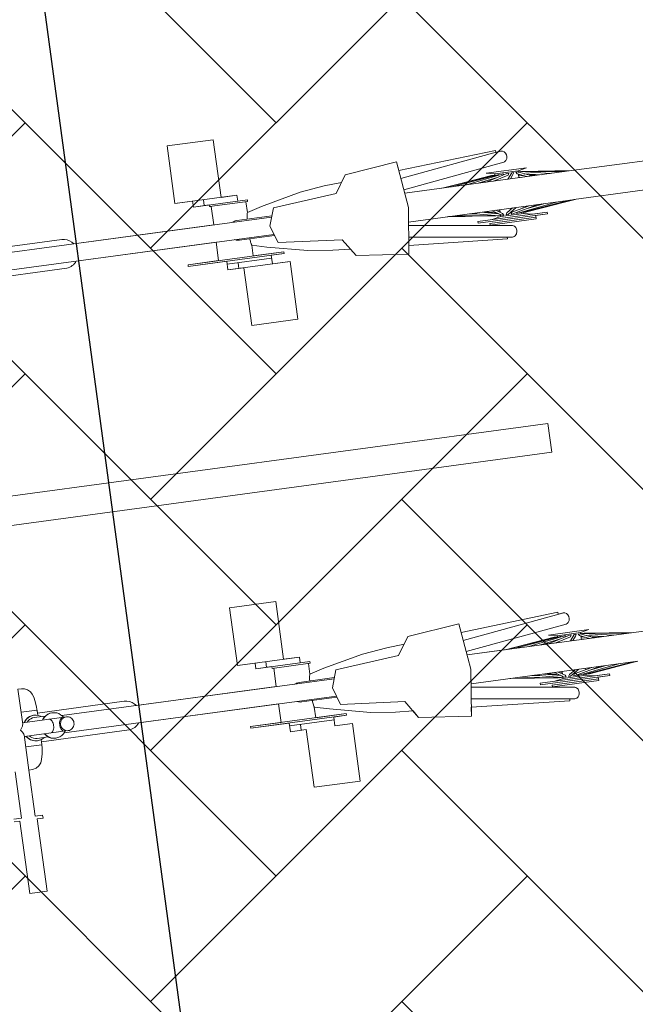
# Model space of a CAD drawing. Header units: metres. Extents: x 737835 to 905050, y 6570742 to 6590316.
# Tile 170 of 256: x 738019.93 to 738020.98, y 6590129.2 to 6590130.89. Entities that reach past the tile are written whole.
import ezdxf

# ---------------------------------------------------------------- set-up
doc = ezdxf.new("R2010")
doc.units = ezdxf.units.M
doc.header["$LTSCALE"] = 0.5
doc.layers.add('AS_jalgrattad', color=252, linetype='Continuous')
doc.layers.add('AS_mõõdud', color=7, linetype='Continuous', lineweight=0)
doc.layers.add('AS_sillutiskivi RG', color=9, linetype='Continuous', lineweight=0)
doc.styles.add('Style-Arial Narrow', font='ARIALN.TTF')
doc.dimstyles.new('ISO-25', dxfattribs={"dimtxt": 2.5, "dimasz": 2.5, "dimexe": 1.25, "dimexo": 0.625, "dimtad": 1, "dimdec": 1, "dimtxsty": 'Standard', "dimcen": 2.5, "dimadec": 0, "dimazin": 0, "dimtfac": 1, "dimtdec": 1, "dimtmove": 0, "dimatfit": 3, "dimfxl": 1, "dimarcsym": 0})

# ---------------------------------------------------------------- blocks, each defined once
blk = doc.blocks.new('A$C6b675ec8')
at = {"layer": 'AS_jalgrattad', "linetype": 'Continuous', "lineweight": 20, "ltscale": 100}
for p, q in [((1262.4, 880.2), (1272.4, 800.2)), ((1152.4, 840.2), (1172.4, 870.2)), ((1266, 850.9), (1441, 874.5)), ((875.9, 860.2), (983.4, 860.2)), ((1000.2, 850.2), (906.5, 850.2)), ((925.3, 860.2), (925.3, 850.2)), ((934.2, 847.2), (934.2, 850.2)), ((1000.2, 847.2), (934.2, 847.2)), ((1000.2, 847.2), (1000.2, 850.2)), ((1268.5, 831.1), (1445.1, 855)), ((996.8, 827.1), (997.1, 828.4)), ((997.1, 828.4), (997.2, 828.6)), ((1032.4, 800.2), (1042.4, 830.2)), ((1042.4, 830.2), (1152.4, 840.2)), ((1422.5, 835.2), (1336.4, 825.2)), ((1426.4, 835.2), (1337.7, 825.2)), ((1432, 835.2), (1351.2, 825.2)), ((1439.4, 835.2), (1376.4, 825.2)), ((1430, 830.5), (1396.6, 825.2)), ((1447.7, 835.2), (1410.1, 825.2)), ((1482.2, 840.2), (1412.2, 840.2)), ((1412.2, 840.2), (1427.2, 837.2)), ((1421.2, 835.2), (1414, 834.2)), ((1423, 829.4), (1418.6, 827.5)), ((1421.2, 835.2), (1425.9, 835.2)), ((1421.2, 835.2), (1421.2, 835.1)), ((1422.5, 835.2), (1422.6, 834.8)), ((1449.4, 832.2), (1423, 825.2)), ((1423.3, 834.9), (1423.4, 835.2)), ((1425.8, 835.1), (1425.9, 835.2)), ((1426.4, 835.2), (1426.7, 835.2)), ((1426.7, 835.2), (1426.8, 834.6)), ((1427.2, 834.9), (1426.8, 834.8)), ((1467.2, 837.2), (1427.2, 837.2)), ((1427.2, 837.2), (1427.2, 834.6)), ((1427.2, 830.1), (1427.2, 829.8)), ((1432, 835.2), (1433.5, 835.2)), ((1433.5, 835.2), (1433.3, 834.2)), ((1439.4, 835.2), (1441.8, 835.2)), ((1441.8, 835.2), (1441.3, 833.5)), ((1447.7, 835.2), (1450.9, 835.2)), ((1456, 835.2), (1448.2, 825.2)), ((1450.9, 835.2), (1449.4, 832.2)), ((1457.8, 832.2), (1452.3, 825.2)), ((1456, 835.2), (1459.5, 835.2)), ((1459.5, 835.2), (1457.8, 832.2)), ((1463.2, 835.2), (1466.5, 835.2)), ((1464.8, 832.2), (1463.2, 835.2)), ((1464.8, 832.2), (1481, 825.2)), ((1466.5, 835.2), (1489.6, 825.2)), ((1482.2, 840.2), (1467.2, 837.2)), ((1467.2, 837.2), (1467.2, 834.9)), ((1467.2, 831.2), (1467.2, 825.2)), ((1467.2, 830.1), (1471.3, 829.4)), ((1467.2, 829.8), (1475.8, 827.5)), ((1467.6, 835.2), (1467.9, 835.2)), ((1467.6, 835.2), (1467.6, 834.8)), ((1467.8, 834.7), (1467.9, 835.2)), ((1467.9, 835.2), (1468.5, 835.1)), ((1468.5, 835.2), (1473.2, 835.2)), ((1468.9, 834.2), (1468.5, 835.2)), ((1471.3, 835.2), (1522.4, 825.2)), ((1473.2, 835.2), (1546.2, 825.2)), ((1476.5, 830.9), (1505.6, 825.2)), ((1478.3, 830.1), (1484.2, 829.4)), ((1480.3, 834.2), (1558, 825.2)), ((565.8, 815.2), (1037.4, 815.2)), ((969.6, 815.2), (971.8, 816.2)), ((971.8, 816.2), (972.2, 816.3)), ((972.7, 816.4), (974.6, 817)), ((974.6, 817), (977.4, 817.2)), ((977.4, 817.2), (1038, 817.2)), ((995.5, 819.6), (995.7, 821.4)), ((995.5, 817.8), (995.5, 819.6)), ((995.5, 817.2), (995.5, 817.8)), ((995.7, 821.4), (995.9, 823.1)), ((995.9, 823.1), (996.2, 824.6)), ((996.2, 824.6), (996.5, 826)), ((996.5, 826), (996.7, 826.9)), ((996.7, 827), (996.8, 827.1)), ((1558, 825.2), (1269.3, 825.2)), ((1409.4, 827.2), (1404.7, 825.2)), ((1427.2, 826.3), (1427.2, 825.2)), ((1467.2, 826.3), (1471.3, 825.2)), ((1484.9, 827.2), (1497.7, 825.2)), ((1520.8, 825.5), (1523.1, 825.2)), ((1042.4, 770.2), (1032.4, 800.2)), ((1272.4, 800.2), (1262.4, 720.2)), ((565.8, 785.2), (1037.4, 785.2)), ((971.8, 784.2), (969.6, 785.2)), ((972.2, 784.1), (971.8, 784.2)), ((974.6, 783.5), (972.7, 784)), ((977.4, 783.2), (974.6, 783.5)), ((977.4, 783.2), (1038, 783.2)), ((995.5, 782.6), (995.5, 783.2)), ((995.5, 780.8), (995.5, 782.6)), ((995.7, 779), (995.5, 780.8)), ((995.9, 777.3), (995.7, 779)), ((996.2, 775.8), (995.9, 777.3)), ((996.5, 774.4), (996.2, 775.8)), ((996.7, 773.5), (996.5, 774.4)), ((997, 772.5), (996.7, 773.5)), ((997.2, 771.8), (997, 772.5)), ((1152.4, 760.2), (1042.4, 770.2)), ((1268.5, 769.3), (1445.1, 745.4)), ((1558, 775.2), (1269.3, 775.2)), ((1366.5, 771.8), (1336.3, 775.2)), ((1419.1, 765.5), (1338.1, 775.2)), ((1421.4, 765.2), (1353.1, 775.2)), ((1388, 773.3), (1374.8, 775.2)), ((1424, 765.2), (1379.4, 775.2)), ((1387.2, 773.5), (1384.8, 773.8)), ((1424.3, 768.5), (1394.4, 775.2)), ((1420.6, 770.9), (1400.9, 773.8)), ((1420.2, 770.9), (1401.1, 775.2)), ((1427.2, 763.2), (1412.2, 760.2)), ((1429.4, 765.2), (1413.9, 775.2)), ((1423.3, 769.2), (1419.2, 769.7)), ((1431.1, 768.2), (1420.3, 775.2)), ((1423.6, 765.2), (1421.4, 765.2)), ((1427.2, 772.7), (1422.5, 773.8)), ((1423.6, 765.3), (1423.6, 765.2)), ((1427, 765.2), (1424, 765.2)), ((1426, 767.4), (1427, 765.2)), ((1427.2, 765.6), (1426.8, 765.7)), ((1427.2, 775.2), (1427.2, 770.8)), ((1427.2, 766.6), (1427.2, 763.2)), ((1467.2, 763.2), (1427.2, 763.2)), ((1432.8, 765.2), (1429.4, 765.2)), ((1431.1, 768.2), (1432.8, 765.2)), ((1436.9, 765.2), (1438.6, 768.2)), ((1440.3, 765.2), (1436.9, 765.2)), ((1438.6, 768.2), (1449.4, 775.2)), ((1440.3, 765.2), (1455.8, 775.2)), ((1445.7, 765.2), (1447.1, 768.2)), ((1448.7, 765.2), (1445.7, 765.2)), ((1447.1, 768.2), (1478.3, 775.2)), ((1448.7, 765.2), (1493.3, 775.2)), ((1454.7, 765.2), (1455.1, 766.7)), ((1456.9, 765.2), (1454.7, 765.2)), ((1456.9, 765.2), (1525.2, 775.2)), ((1462.8, 765.2), (1462.8, 766.1)), ((1463.9, 765.2), (1462.8, 765.2)), ((1463.9, 765.2), (1547.7, 775.2)), ((1467.2, 775.2), (1467.2, 772.7)), ((1467.2, 765.6), (1467.2, 763.2)), ((1467.2, 763.2), (1482.2, 760.2)), ((1467.6, 765.7), (1467.4, 765.2)), ((1470.4, 765.2), (1467.4, 765.2)), ((1468.9, 765.2), (1558, 775.2)), ((1468.9, 765.2), (1468.9, 765.8)), ((1470.4, 765.2), (1470.3, 765.4)), ((1470.4, 765.2), (1470.8, 765.3)), ((1470.8, 765.4), (1470.8, 765.2)), ((1473, 765.2), (1470.8, 765.2)), ((1471.3, 765.5), (1471.3, 765.2)), ((1471.8, 773.8), (1474.1, 775.2)), ((1472.5, 765.2), (1472.4, 765.6)), ((1472.5, 765.2), (1527.9, 771.8)), ((1473, 765.2), (1475.2, 765.5)), ((1473, 765.2), (1473, 765.3)), ((1474.2, 770.9), (1503.4, 775.2)), ((1493.4, 773.8), (1500, 775.2)), ((1050.2, 753.2), (884.2, 753.2)), ((884.2, 750.2), (884.2, 753.2)), ((1050.2, 750.2), (884.2, 750.2)), ((950.9, 745.2), (1027.9, 745.2)), ((969.7, 745.2), (969.7, 735.2)), ((1050.2, 750.2), (1050.2, 753.2)), ((1172.4, 730.2), (1152.4, 760.2)), ((1266, 749.6), (1441, 725.9)), ((1387.2, 760.2), (1507.2, 760.2)), ((1387.2, 760.2), (1387.2, 757.2)), ((1387.2, 757.2), (1507.2, 757.2)), ((1407.2, 754.2), (1487.2, 754.2)), ((1407.2, 754.2), (1407.2, 751.2)), ((1507.2, 760.2), (1507.2, 757.2)), ((1058.5, 735.2), (950.9, 735.2)), ((497.2, 9.4), (497.2, 70.2)), ((1152.4, 40.2), (1172.4, 70.2)), ((1262.4, 80.2), (1272.4, 0.2)), ((1266, 50.9), (1441, 74.5)), ((875.9, 60.2), (983.4, 60.2)), ((925.3, 60.2), (925.3, 50.2)), ((1268.5, 31.1), (1445.1, 55)), ((1000.2, 50.2), (906.5, 50.2)), ((934.2, 47.2), (934.2, 50.2)), ((1000.2, 47.2), (934.2, 47.2)), ((1000.2, 47.2), (1000.2, 50.2)), ((1042.4, 30.2), (1152.4, 40.2)), ((1422.5, 35.2), (1336.4, 25.2)), ((1426.4, 35.2), (1337.7, 25.2)), ((1432, 35.2), (1351.2, 25.2)), ((1439.4, 35.2), (1376.4, 25.2)), ((1447.7, 35.2), (1410.1, 25.2)), ((1482.2, 40.2), (1412.2, 40.2)), ((1412.2, 40.2), (1427.2, 37.2)), ((1421.2, 35.2), (1414, 34.2)), ((1421.2, 35.2), (1425.9, 35.2)), ((1421.2, 35.2), (1421.2, 35.1)), ((1422.5, 35.2), (1422.6, 34.8)), ((1423.3, 34.9), (1423.4, 35.2)), ((1425.8, 35.1), (1425.9, 35.2)), ((1426.4, 35.2), (1426.7, 35.2)), ((1426.7, 35.2), (1426.8, 34.6)), ((1427.2, 34.9), (1426.8, 34.8)), ((1467.2, 37.2), (1427.2, 37.2)), ((1427.2, 37.2), (1427.2, 34.6)), ((1432, 35.2), (1433.5, 35.2)), ((1433.5, 35.2), (1433.3, 34.2)), ((1439.4, 35.2), (1441.8, 35.2)), ((1441.8, 35.2), (1441.3, 33.5)), ((1447.7, 35.2), (1450.9, 35.2)), ((1456, 35.2), (1448.2, 25.2)), ((1450.9, 35.2), (1449.4, 32.2)), ((1456, 35.2), (1459.5, 35.2)), ((1459.5, 35.2), (1457.8, 32.2)), ((1463.2, 35.2), (1466.5, 35.2)), ((1464.8, 32.2), (1463.2, 35.2)), ((1466.5, 35.2), (1489.6, 25.2)), ((1482.2, 40.2), (1467.2, 37.2)), ((1467.2, 37.2), (1467.2, 34.9)), ((1467.6, 35.2), (1467.9, 35.2)), ((1467.6, 35.2), (1467.6, 34.8)), ((1467.8, 34.7), (1467.9, 35.2)), ((1467.9, 35.2), (1468.5, 35.1)), ((1468.5, 35.2), (1473.2, 35.2)), ((1468.9, 34.2), (1468.5, 35.2)), ((1471.3, 35.2), (1522.4, 25.2)), ((1473.2, 35.2), (1546.2, 25.2)), ((1480.3, 34.2), (1558, 25.2)), ((524.9, 30.2), (497.2, 30.2)), ((501.5, 14.4), (504.1, 17.1)), ((502.3, 14.4), (504.9, 17.1)), ((504.1, 17.1), (507.1, 19.3)), ((504.9, 17.1), (507.9, 19.3)), ((507.1, 19.3), (510.5, 20.9)), ((507.9, 19.3), (511.3, 20.9)), ((509.8, 15.8), (512.6, 17.1)), ((510.5, 20.9), (514.1, 21.9)), ((511.3, 20.9), (514.8, 21.9)), ((512.6, 17.1), (515.5, 17.9)), ((514.1, 21.9), (517.8, 22.2)), ((514.8, 21.9), (518.5, 22.2)), ((515.5, 17.9), (518.5, 18.2)), ((517.8, 22.2), (518.5, 22.2)), ((518.5, 22.2), (522.2, 21.9)), ((518.5, 18.2), (537.5, 18.2)), ((522.2, 21.9), (525.8, 20.9)), ((524.9, 21.1), (524.9, 30.2)), ((525.8, 20.9), (529.2, 19.3)), ((529.2, 19.3), (530.6, 18.2)), ((533.3, 14.4), (535.9, 17.1)), ((534.1, 14.4), (536.7, 17.1)), ((535.9, 17.1), (539, 19.3)), ((536.7, 17.1), (539.7, 19.3)), ((539, 19.3), (542.3, 20.9)), ((539.7, 19.3), (543.1, 20.9)), ((542.3, 20.9), (545.9, 21.9)), ((543.1, 20.9), (546.7, 21.9)), ((545.9, 21.9), (549.6, 22.2)), ((546.7, 21.9), (550.4, 22.2)), ((549.6, 22.2), (550.4, 22.2)), ((550.4, 22.2), (554.1, 21.9)), ((554.1, 21.9), (557.6, 20.9)), ((557.6, 20.9), (561, 19.3)), ((561, 19.3), (564, 17.1)), ((564, 17.1), (566.7, 14.4)), ((972.7, 16.4), (974.6, 17)), ((974.6, 17), (977.4, 17.2)), ((977.4, 17.2), (1038, 17.2)), ((995.5, 19.6), (995.7, 21.4)), ((995.5, 17.8), (995.5, 19.6)), ((995.5, 17.2), (995.5, 17.8)), ((995.7, 21.4), (995.9, 23.1)), ((995.9, 23.1), (996.2, 24.6)), ((996.2, 24.6), (996.5, 26)), ((996.5, 26), (996.7, 26.9)), ((996.7, 27), (996.8, 27.1)), ((996.8, 27.1), (997.1, 28.4)), ((997.1, 28.4), (997.2, 28.6)), ((1032.4, 0.2), (1042.4, 30.2)), ((1558, 25.2), (1269.3, 25.2)), ((1430, 30.5), (1396.6, 25.2)), ((1409.4, 27.2), (1404.7, 25.2)), ((1423, 29.4), (1418.6, 27.5)), ((1449.4, 32.2), (1423, 25.2)), ((1427.2, 30.1), (1427.2, 29.8)), ((1427.2, 26.3), (1427.2, 25.2)), ((1457.8, 32.2), (1452.3, 25.2)), ((1464.8, 32.2), (1481, 25.2)), ((1467.2, 31.2), (1467.2, 25.2)), ((1467.2, 30.1), (1471.3, 29.4)), ((1467.2, 29.8), (1475.8, 27.5)), ((1467.2, 26.3), (1471.3, 25.2)), ((1476.5, 30.9), (1505.6, 25.2)), ((1478.3, 30.1), (1484.2, 29.4)), ((1484.9, 27.2), (1497.7, 25.2)), ((1520.8, 25.5), (1523.1, 25.2)), ((492.2, 0.2), (493.8, 2.3)), ((493.8, -1.9), (492.2, 0.2)), ((493.8, 2.3), (495.1, 4.3)), ((495.1, 4.3), (496.2, 6.2)), ((496.2, 6.2), (496.9, 7.9)), ((496.9, 7.9), (497.2, 9.4)), ((497.2, 12.2), (573.2, 12.2)), ((500, 12.2), (501.5, 14.4)), ((500.8, 12.2), (502.3, 14.4)), ((505.6, 12.2), (507.4, 14)), ((507.4, 14), (509.8, 15.8)), ((531.9, 12.2), (533.3, 14.4)), ((532.6, 12.2), (534.1, 14.4)), ((542.6, 12.2), (543.8, 12)), ((543.8, 12), (545, 11.5)), ((545, 11.5), (546.1, 10.6)), ((546.1, 10.6), (547, 9.4)), ((547, 9.4), (547.9, 7.9)), ((547.9, 7.9), (548.6, 6.2)), ((548.6, 6.2), (549.1, 4.3)), ((549.1, 4.3), (549.4, 2.3)), ((549.4, 2.3), (549.5, 0.2)), ((549.5, 0.2), (549.4, -1.9)), ((560.2, 2.3), (560, 0.2)), ((560, 0.2), (560.2, -1.9)), ((560.5, 4.3), (560.2, 2.3)), ((561, 6.2), (560.5, 4.3)), ((561.7, 7.9), (561, 6.2)), ((561.6, 0.2), (561.7, 2.3)), ((561.7, -1.9), (561.6, 0.2)), ((562.6, 9.4), (561.7, 7.9)), ((561.7, 2.3), (562.3, 4.3)), ((562.3, 4.3), (563.1, 6.2)), ((563.6, 10.6), (562.6, 9.4)), ((563.1, 6.2), (564.3, 7.9)), ((564.8, 11.5), (563.6, 10.6)), ((564.3, 7.9), (565.7, 9.4)), ((566, 12), (564.8, 11.5)), ((565.7, 9.4), (567.4, 10.6)), ((565.8, 15.2), (1037.4, 15.2)), ((567.2, 12.2), (566, 12)), ((566.7, 14.4), (568.1, 12.2)), ((567.4, 10.6), (569.2, 11.5)), ((569.2, 11.5), (571.1, 12)), ((571.1, 12), (573.2, 12.2)), ((573.2, 12.2), (575.2, 12)), ((575.2, 12), (577.1, 11.5)), ((577.1, 11.5), (578.9, 10.6)), ((578.9, 10.6), (580.6, 9.4)), ((580.6, 9.4), (582, 7.9)), ((582, 7.9), (583.2, 6.2)), ((583.2, 6.2), (584, 4.3)), ((584, 4.3), (584.6, 2.3)), ((584.6, 2.3), (584.7, 0.2)), ((584.7, 0.2), (584.6, -1.9)), ((969.6, 15.2), (971.8, 16.2)), ((971.8, 16.2), (972.2, 16.3)), ((1042.4, -29.8), (1032.4, 0.2)), ((1272.4, 0.2), (1262.4, -79.8)), ((495.1, -3.9), (493.8, -1.9)), ((496.2, -5.8), (495.1, -3.9)), ((496.9, -7.5), (496.2, -5.8)), ((497.2, -9), (496.9, -7.5)), ((497.2, -69.8), (497.2, -9)), ((497.2, -11.8), (573.2, -11.8)), ((501.5, -13.9), (500, -11.8)), ((502.3, -13.9), (500.8, -11.8)), ((504.1, -16.6), (501.5, -13.9)), ((504.9, -16.6), (502.3, -13.9)), ((507.1, -18.8), (504.1, -16.6)), ((507.9, -18.8), (504.9, -16.6)), ((507.4, -13.6), (505.6, -11.8)), ((509.8, -15.4), (507.4, -13.6)), ((512.6, -16.7), (509.8, -15.4)), ((515.5, -17.5), (512.6, -16.7)), ((533.3, -13.9), (531.9, -11.8)), ((534.1, -13.9), (532.6, -11.8)), ((535.9, -16.6), (533.3, -13.9)), ((536.7, -16.6), (534.1, -13.9)), ((539, -18.8), (535.9, -16.6)), ((539.7, -18.8), (536.7, -16.6)), ((543.8, -11.6), (542.6, -11.8)), ((545, -11.1), (543.8, -11.6)), ((546.1, -10.2), (545, -11.1)), ((547, -9), (546.1, -10.2)), ((547.9, -7.5), (547, -9)), ((548.6, -5.8), (547.9, -7.5)), ((549.1, -3.9), (548.6, -5.8)), ((549.4, -1.9), (549.1, -3.9)), ((560.2, -1.9), (560.5, -3.9)), ((560.5, -3.9), (561, -5.8)), ((561, -5.8), (561.7, -7.5)), ((564, -16.6), (561, -18.8)), ((562.3, -3.9), (561.7, -1.9)), ((561.7, -7.5), (562.6, -9)), ((563.1, -5.8), (562.3, -3.9)), ((562.6, -9), (563.6, -10.2)), ((564.3, -7.5), (563.1, -5.8)), ((563.6, -10.2), (564.8, -11.1)), ((566.7, -13.9), (564, -16.6)), ((565.7, -9), (564.3, -7.5)), ((564.8, -11.1), (566, -11.6)), ((567.4, -10.2), (565.7, -9)), ((565.8, -14.8), (1037.4, -14.8)), ((566, -11.6), (567.2, -11.8)), ((568.1, -11.8), (566.7, -13.9)), ((569.2, -11.1), (567.4, -10.2)), ((571.1, -11.6), (569.2, -11.1)), ((573.2, -11.8), (571.1, -11.6)), ((575.2, -11.6), (573.2, -11.8)), ((577.1, -11.1), (575.2, -11.6)), ((578.9, -10.2), (577.1, -11.1)), ((580.6, -9), (578.9, -10.2)), ((582, -7.5), (580.6, -9)), ((583.2, -5.8), (582, -7.5)), ((584, -3.9), (583.2, -5.8)), ((584.6, -1.9), (584, -3.9)), ((971.8, -15.8), (969.6, -14.8)), ((972.2, -15.9), (971.8, -15.8)), ((974.6, -16.5), (972.7, -16)), ((977.4, -16.8), (974.6, -16.5)), ((977.4, -16.8), (1038, -16.8)), ((995.5, -17.4), (995.5, -16.8)), ((524.9, -29.8), (497.2, -29.8)), ((510.5, -20.5), (507.1, -18.8)), ((511.3, -20.5), (507.9, -18.8)), ((514.1, -21.4), (510.5, -20.5)), ((514.8, -21.4), (511.3, -20.5)), ((517.8, -21.8), (514.1, -21.4)), ((518.5, -21.8), (514.8, -21.4)), ((518.5, -17.8), (515.5, -17.5)), ((517.8, -21.8), (518.5, -21.8)), ((518.5, -17.8), (537.5, -17.8)), ((522.2, -21.4), (518.5, -21.8)), ((525.8, -20.5), (522.2, -21.4)), ((524.9, -29.8), (524.9, -20.7)), ((529.2, -18.8), (525.8, -20.5)), ((530.6, -17.8), (529.2, -18.8)), ((542.3, -20.5), (539, -18.8)), ((543.1, -20.5), (539.7, -18.8)), ((545.9, -21.4), (542.3, -20.5)), ((546.7, -21.4), (543.1, -20.5)), ((549.6, -21.8), (545.9, -21.4)), ((550.4, -21.8), (546.7, -21.4)), ((549.6, -21.8), (550.4, -21.8)), ((554.1, -21.4), (550.4, -21.8)), ((557.6, -20.5), (554.1, -21.4)), ((561, -18.8), (557.6, -20.5)), ((995.5, -19.2), (995.5, -17.4)), ((995.7, -21), (995.5, -19.2)), ((995.9, -22.7), (995.7, -21)), ((996.2, -24.2), (995.9, -22.7)), ((996.5, -25.6), (996.2, -24.2)), ((996.7, -26.5), (996.5, -25.6)), ((997, -27.5), (996.7, -26.5)), ((997.2, -28.2), (997, -27.5)), ((1152.4, -39.8), (1042.4, -29.8)), ((1268.5, -30.7), (1445.1, -54.6)), ((1558, -24.8), (1269.3, -24.8)), ((1366.5, -28.2), (1336.3, -24.8)), ((1419.1, -34.5), (1338.1, -24.8)), ((1421.4, -34.8), (1353.1, -24.8)), ((1388, -26.7), (1374.8, -24.8)), ((1424, -34.8), (1379.4, -24.8)), ((1387.2, -26.5), (1384.8, -26.2)), ((1424.3, -31.5), (1394.4, -24.8)), ((1420.6, -29.1), (1400.9, -26.2)), ((1420.2, -29.1), (1401.1, -24.8)), ((1429.4, -34.8), (1413.9, -24.8)), ((1423.3, -30.8), (1419.2, -30.3)), ((1431.1, -31.8), (1420.3, -24.8)), ((1427.2, -27.3), (1422.5, -26.2)), ((1426, -32.6), (1427, -34.8)), ((1427.2, -24.8), (1427.2, -29.2)), ((1427.2, -33.4), (1427.2, -36.8)), ((1431.1, -31.8), (1432.8, -34.8)), ((1436.9, -34.8), (1438.6, -31.8)), ((1438.6, -31.8), (1449.4, -24.8)), ((1440.3, -34.8), (1455.8, -24.8)), ((1445.7, -34.8), (1447.1, -31.8)), ((1447.1, -31.8), (1478.3, -24.8)), ((1448.7, -34.8), (1493.3, -24.8)), ((1454.7, -34.8), (1455.1, -33.3)), ((1456.9, -34.8), (1525.2, -24.8)), ((1463.9, -34.8), (1547.7, -24.8)), ((1467.2, -24.8), (1467.2, -27.3)), ((1468.9, -34.8), (1558, -24.8)), ((1471.8, -26.2), (1474.1, -24.8)), ((1472.5, -34.8), (1527.9, -28.2)), ((1474.2, -29.1), (1503.4, -24.8)), ((1493.4, -26.2), (1500, -24.8)), ((1050.2, -46.8), (884.2, -46.8)), ((884.2, -49.8), (884.2, -46.8)), ((1050.2, -49.8), (884.2, -49.8)), ((1050.2, -49.8), (1050.2, -46.8)), ((1172.4, -69.8), (1152.4, -39.8)), ((1266, -50.4), (1441, -74.1)), ((1387.2, -39.8), (1507.2, -39.8)), ((1387.2, -39.8), (1387.2, -42.8)), ((1387.2, -42.8), (1507.2, -42.8)), ((1407.2, -45.8), (1487.2, -45.8)), ((1407.2, -45.8), (1407.2, -48.8)), ((1427.2, -36.8), (1412.2, -39.8)), ((1423.6, -34.8), (1421.4, -34.8)), ((1423.6, -34.7), (1423.6, -34.8)), ((1427, -34.8), (1424, -34.8)), ((1427.2, -34.4), (1426.8, -34.3)), ((1467.2, -36.8), (1427.2, -36.8)), ((1432.8, -34.8), (1429.4, -34.8)), ((1440.3, -34.8), (1436.9, -34.8)), ((1448.7, -34.8), (1445.7, -34.8)), ((1456.9, -34.8), (1454.7, -34.8)), ((1462.8, -34.8), (1462.8, -33.9)), ((1463.9, -34.8), (1462.8, -34.8)), ((1467.2, -34.4), (1467.2, -36.8)), ((1467.2, -36.8), (1482.2, -39.8)), ((1467.6, -34.3), (1467.4, -34.8)), ((1470.4, -34.8), (1467.4, -34.8)), ((1468.9, -34.8), (1468.9, -34.2)), ((1470.4, -34.8), (1470.3, -34.6)), ((1470.4, -34.8), (1470.8, -34.7)), ((1470.8, -34.6), (1470.8, -34.8)), ((1473, -34.8), (1470.8, -34.8)), ((1471.3, -34.5), (1471.3, -34.8)), ((1472.5, -34.8), (1472.4, -34.4)), ((1473, -34.8), (1475.2, -34.5)), ((1473, -34.8), (1473, -34.7)), ((1507.2, -39.8), (1507.2, -42.8)), ((950.9, -54.8), (1027.9, -54.8)), ((969.7, -54.8), (969.7, -64.8))]:
    blk.add_line(p, q, dxfattribs=at)
at = {"layer": 'AS_jalgrattad', "linetype": 'Continuous', "lineweight": 20, "ltscale": 100, "flags": 128}
for points in [[(524.9, 825.2), (675.3, 825.2), (679.7, 824.8, -0.188008), (694.9, 815.2), (937.2, 815.2), (937.2, 847.2), (934.2, 847.2), (934.2, 850.2), (906.5, 850.2), (906.5, 860.2), (875.9, 860.2), (875.9, 960.2), (955.9, 960.2), (955.9, 860.2), (983.4, 860.2), (983.4, 850.2), (1000.2, 850.2), (1000.2, 847.2), (997.2, 847.2), (997.2, 828.6), (1022.5, 835.4), (1091.5, 850.7), (1134.1, 855.9), (1164.3, 858), (1172.4, 870.2), (1262.4, 880.2), (1264.3, 865), (1433.4, 876.9), (1433.6, 873.6), (1442.4, 874.7), (1445.3, 874.2), (1447.9, 872.6), (1449.9, 870), (1451, 867), (1451.3, 863.8), (1450.7, 860.6), (1448.8, 857.3), (1446.4, 855.5), (1445.1, 855), (1268.5, 831.1), (1269.3, 825.2), (1337.7, 825.2), (1421.2, 835.2), (1426.7, 835.2), (1426.8, 834.8), (1427.2, 834.9), (1427.2, 837.2), (1412.2, 840.2), (1482.2, 840.2), (1467.2, 837.2), (1467.2, 834.9), (1467.6, 834.8), (1467.6, 835.2), (1473.2, 835.2), (1558, 825.2), (1776.8, 824.8, -0.8358)], [(1776.4, 775.6), (1555.5, 775.2), (1473, 765.2), (1467.4, 765.2), (1467.6, 765.7), (1467.2, 765.6), (1467.2, 763.2), (1482.2, 760.2), (1507.2, 760.2), (1507.2, 757.2), (1487.2, 757.2), (1487.2, 751.2), (1407.2, 751.2), (1407.1, 750.6), (1445.1, 745.4), (1446.8, 744.7), (1448.3, 743.7), (1449.3, 742.5), (1450.2, 741.2), (1450.8, 739.7), (1451.2, 738), (1451.3, 736.3), (1451.2, 734.6), (1450.9, 732.9), (1450.3, 731.3), (1449.9, 730.5), (1448.5, 728.5), (1447.3, 727.4), (1445.8, 726.5), (1444.2, 725.9), (1442.4, 725.7), (1433.6, 726.9), (1433.4, 723.6), (1264.3, 735.4), (1262.4, 720.2), (1172.4, 730.2), (1164.3, 742.4), (1134.1, 744.5), (1091.5, 749.7), (1022.5, 765), (997.2, 771.8), (997.2, 753.2), (1050.2, 753.2), (1050.2, 750.2), (1027.9, 750.2), (1027.9, 735.2), (1058.5, 735.2), (1058.5, 635.2), (978.5, 635.2), (978.5, 735.2), (950.9, 735.2), (950.9, 750.2), (884.2, 750.2), (884.2, 753.2), (937.2, 753.2), (937.2, 785.2), (694.9, 785.2, -0.222487), (677.1, 775.4), (524.9, 775.2)], [(497.2, 70.2), (503.5, 70.2), (508.5, 69.3), (513.5, 66.9), (517.7, 62.8), (520.3, 58.4), (522.2, 53.3), (523.9, 45.3), (524.8, 35.5), (524.9, 25.2), (675.3, 25.2), (679.7, 24.8, -0.188008), (694.9, 15.2), (937.2, 15.2), (937.2, 47.2), (934.2, 47.2), (934.2, 50.2), (906.5, 50.2), (906.5, 60.2), (875.9, 60.2), (875.9, 160.2), (955.9, 160.2), (955.9, 60.2), (983.4, 60.2), (983.4, 50.2), (1000.2, 50.2), (1000.2, 47.2), (997.2, 47.2), (997.2, 28.6), (1022.5, 35.4), (1091.5, 50.7), (1134.1, 55.9), (1164.3, 58), (1172.4, 70.2), (1262.4, 80.2), (1264.3, 65), (1433.4, 76.9), (1433.6, 73.6), (1442.4, 74.7), (1445.3, 74.2), (1447.9, 72.6), (1449.9, 70), (1451, 67), (1451.3, 63.8), (1450.7, 60.6), (1448.8, 57.3), (1446.4, 55.5), (1445.1, 55), (1268.5, 31.1), (1269.3, 25.2), (1337.7, 25.2), (1421.2, 35.2), (1426.7, 35.2), (1426.8, 34.8), (1427.2, 34.9), (1427.2, 37.2), (1412.2, 40.2), (1482.2, 40.2), (1467.2, 37.2), (1467.2, 34.9), (1467.6, 34.8), (1467.6, 35.2), (1473.2, 35.2), (1558, 25.2), (1776.8, 24.8, -0.8358)], [(1555.5, -24.8), (1473, -34.8), (1467.4, -34.8), (1467.6, -34.3), (1467.2, -34.4), (1467.2, -36.8), (1482.2, -39.8), (1507.2, -39.8), (1507.2, -42.8), (1487.2, -42.8), (1487.2, -48.8), (1407.2, -48.8), (1407.1, -49.4), (1445.1, -54.6), (1446.8, -55.3), (1448.3, -56.3), (1449.3, -57.5), (1450.2, -58.8), (1450.8, -60.3), (1451.2, -62), (1451.3, -63.7), (1451.2, -65.4), (1450.9, -67.1), (1450.3, -68.7), (1449.9, -69.5), (1448.5, -71.5), (1447.3, -72.6), (1445.8, -73.5), (1444.2, -74.1), (1442.4, -74.3), (1433.6, -73.1), (1433.4, -76.4), (1264.3, -64.6), (1262.4, -79.8), (1172.4, -69.8), (1164.3, -57.6), (1134.1, -55.5), (1091.5, -50.3), (1022.5, -35), (997.2, -28.2), (997.2, -46.8), (1050.2, -46.8), (1050.2, -49.8), (1027.9, -49.8), (1027.9, -64.8), (1058.5, -64.8), (1058.5, -164.8), (978.5, -164.8), (978.5, -64.8), (950.9, -64.8), (950.9, -49.8), (884.2, -49.8), (884.2, -46.8), (937.2, -46.8), (937.2, -14.8), (694.9, -14.8, -0.222487), (677.1, -24.6), (524.9, -24.8), (524.8, -35), (523.8, -45.2), (521.3, -55), (519, -60.3), (515.3, -64.9), (510.2, -68.3), (503.5, -69.8), (497.2, -69.8), (497.2, -149.8), (510.2, -149.8), (510.2, -154.8), (500.2, -154.8), (500.2, -279.8), (470.3, -279.8), (470.3, -154.8), (460.4, -154.8)]]:
    blk.add_lwpolyline(points, format="xyb", dxfattribs=at)
blk.add_lwpolyline([(460.4, -149.8), (473.3, -149.8), (473.3, -69.8)], dxfattribs=at)
blk = doc.blocks.new('*D84')
at = {"layer": 'AS_mõõdud', "color": 0, "lineweight": -2, "transparency": 16777216}
for p, q in [((738003.5864, 6590244.8915), (738005.5275, 6590245.154)), ((738004.6437, 6590244.2272), (738022.8644, 6590109.487)), ((738022.0215, 6590108.5657), (738023.9626, 6590108.8282))]:
    blk.add_line(p, q, dxfattribs=at)
at = {"layer": 'AS_mõõdud', "color": 0, "transparency": 16777216}
for points in [[(738004.7758, 6590244.245), (738004.5116, 6590244.2093), (738004.5365, 6590245.02)], [(738022.9965, 6590109.5048), (738022.7323, 6590109.4691), (738022.9716, 6590108.6942)]]:
    blk.add_solid(points, dxfattribs=at)
at = {"layer": 'Defpoints', "color": 0, "transparency": 16777216}
for p in [(738003.2891, 6590244.8513), (738022.9716, 6590108.6942), (738021.7242, 6590108.5255)]:
    blk.add_point(p, dxfattribs=at)
at = {"layer": 'AS_mõõdud', "color": 0, "transparency": 16777216, "insert": (738014.4882, 6590176.9564), "char_height": 1, "attachment_point": 5, "rotation": 277.7013, "style": 'Style-Arial Narrow'}
blk.add_mtext('{\\fArial Narrow|b0|i0|c186|p39;pikkus }137,6m', dxfattribs=at)

msp = doc.modelspace()

# ---------------------------------------------------------------- hatches: boundary and pattern name
at = {"layer": 'AS_sillutiskivi RG'}
h = msp.add_hatch(dxfattribs=at)
h.set_pattern_fill('AR-HBONE', color=256, scale=0.003)
edge = h.paths.add_edge_path()
edge.add_line((737983.4831, 6590103.3519), (737979.074, 6590135.9556))
edge.add_line((737979.074, 6590135.9556), (737979.0869, 6590135.9573))
edge.add_line((737979.0869, 6590135.9573), (737977.7842, 6590145.5906))
edge.add_line((737977.7842, 6590145.5906), (737983.7885, 6590146.4026))
edge.add_line((737983.7885, 6590146.4026), (737980.9769, 6590167.179))
edge.add_line((737980.9769, 6590167.179), (737978.9903, 6590166.9411))
edge.add_line((737978.9903, 6590166.9411), (737980.2469, 6590157.6495))
edge.add_arc((737977.2676, 6590157.2476), 3.0062, -31.36, 7.6818, ccw=False)
edge.add_line((737979.8347, 6590155.6832), (737976.8189, 6590150.4909))
edge.add_arc((737975.5218, 6590151.2442), 1.5, 187.7015, 329.851, ccw=False)
edge.add_line((737974.0353, 6590151.0432), (737972.7645, 6590160.4403))
edge.add_arc((737975.7375, 6590160.8423), 3, 149.5332, 187.7015, ccw=False)
edge.add_line((737973.1517, 6590162.3635), (737976.1705, 6590167.4952))
edge.add_arc((737977.4787, 6590166.7004), 1.5307, 9.0476, 148.7195, ccw=False)
edge.add_line((737978.9903, 6590166.9411), (737980.9769, 6590167.179))
edge.add_line((737980.9769, 6590167.179), (737979.0776, 6590181.2231))
edge.add_line((737979.0776, 6590181.2231), (737976.4692, 6590180.88))
edge.add_arc((737961.7924, 6590184.6366), 15.15, 329.53325, 345.64327, ccw=False)
edge.add_line((737974.8505, 6590176.955), (737968.8776, 6590166.797))
edge.add_line((737968.8776, 6590166.797), (737971.5396, 6590147.1121))
edge.add_arc((737968.5667, 6590146.7101), 3, -30.149, 7.7015, ccw=False)
edge.add_line((737971.1608, 6590145.2033), (737965.9949, 6590136.3091))
edge.add_line((737965.9949, 6590136.3091), (737966.6562, 6590131.4747))
edge.add_line((737966.6562, 6590131.4747), (737973.9909, 6590124.2812))
edge.add_arc((737971.8903, 6590122.1394), 3, 7.7059, 45.5564, ccw=False)
edge.add_line((737974.8632, 6590122.5417), (737975.8293, 6590115.3976))
edge.add_arc((737969.8834, 6590114.5935), 6, -30.46675, 7.7015, ccw=False)
edge.add_line((737975.055, 6590111.5513), (737970.4519, 6590103.7279))
edge.add_line((737970.4519, 6590103.7279), (737963.3687, 6590102.7698))
edge.add_line((737963.3687, 6590102.7698), (737963.4853, 6590101.9036))
edge.add_line((737963.4853, 6590101.9036), (737964.26, 6590096.15))
edge.add_line((737964.26, 6590096.15), (737968.0449, 6590096.6769))
edge.add_line((737968.0449, 6590096.6769), (738030.6108, 6590105.3769))
edge.add_line((738030.6108, 6590105.3769), (738029.7403, 6590111.6835))
edge.add_arc((738027.7647, 6590111.4207), 1.993, -82.4541, 7.5781, ccw=False)
edge.add_line((738028.0265, 6590109.445), (738027.6517, 6590109.3943))
edge.add_line((738027.6517, 6590109.3943), (738021.7249, 6590108.5239))
edge.add_line((738021.7249, 6590108.5239), (737983.4831, 6590103.3519))
edge = h.paths.add_edge_path(flags=16)
edge.add_arc((737977.2594, 6590103.7308), 2.25, 0, 360)
h = msp.add_hatch(dxfattribs=at)
h.set_pattern_fill('AR-HBONE', color=256, scale=0.003)
edge = h.paths.add_edge_path()
edge.add_line((738017.2914, 6590141.2937), (738023.7939, 6590142.173))
edge.add_arc((738023.526, 6590144.155), 2, 277.6998, 366.5438)
edge.add_line((738025.5129, 6590144.3829), (738026.4036, 6590137.468))
edge.add_arc((738024.4201, 6590137.2122), 2, 7.3479, 97.6998)
edge.add_line((738024.1521, 6590139.1942), (738023.6314, 6590139.1238))
edge.add_arc((738023.8994, 6590137.1418), 2, 97.6998, 187.7015)
edge.add_line((738021.9174, 6590136.8738), (738025.4017, 6590111.1082))
edge.add_arc((738027.3837, 6590111.3763), 2, 187.7015, 277.7015)
edge.add_line((738027.6517, 6590109.3943), (738021.7251, 6590108.5229))
edge.add_line((738021.7251, 6590108.5229), (738017.6954, 6590138.3207))
edge.add_line((738017.6954, 6590138.3207), (738017.2914, 6590141.2937))
edge = h.paths.add_edge_path(flags=16)
edge.add_line((738017.9469, 6590140.3682), (738024.1521, 6590139.1942))
edge.add_line((738024.1521, 6590139.1942), (738025.2427, 6590139.3107))

# ---------------------------------------------------------------- linework, layer by layer
at = {"layer": 'AS_jalgrattad', "color": 7, "linetype": 'Continuous', "lineweight": 20, "ltscale": 100}
msp.add_lwpolyline([(738019.8415, 6590130.0589), (738019.8482, 6590130.0093), (738020.8392, 6590130.1433), (738020.8325, 6590130.1929), (738019.8415, 6590130.0589)], dxfattribs=at)

# ---------------------------------------------------------------- block references
at = {"layer": 'AS_jalgrattad', "xscale": 0.001, "yscale": 0.001, "zscale": 0.001, "rotation": 7.701504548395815}
msp.add_blockref('A$C6b675ec8', (738019.4394, 6590129.6004), dxfattribs=at)

# ---------------------------------------------------------------- dimensions: what is measured, and where the dimension line sits
at = {"layer": 'AS_mõõdud'}
dim = msp.add_aligned_dim(p1=(738003.2891, 6590244.8513), p2=(738021.7242, 6590108.5255), distance=1.2588, text='{\\fArial Narrow|b0|i0|c186|p39;pikkus }<>m', dimstyle='ISO-25', override={"dimtxt": 1, "dimasz": 0.8, "dimexe": 1, "dimexo": 0.3, "dimgap": 0.1, "dimtxsty": 'Style-Arial Narrow', "dimtmove": 1}, dxfattribs=at)
dim.commit()
dim.dimension.update_dxf_attribs({"geometry": '*D84', "text_midpoint": (738014.4882, 6590176.9564)})

doc.saveas('drawing.dxf')
